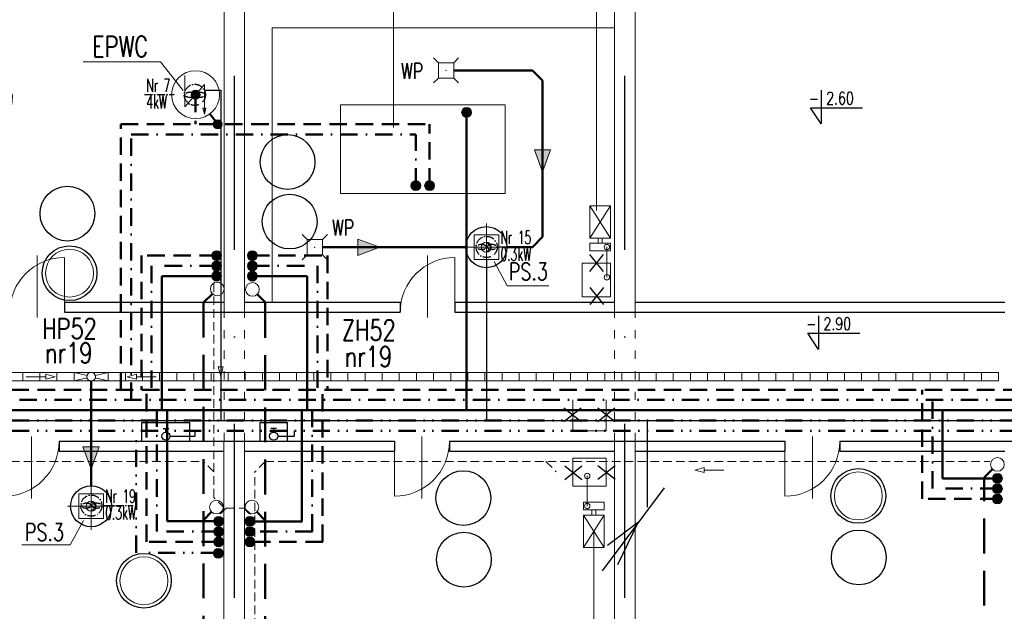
# Model space of a CAD drawing. Header units: millimetres. Extents: x -6513 to 30474, y -6915 to 65597.
# Tile 30 of 256: x 4070 to 5507, y -3337 to -2473. Entities that reach past the tile are written whole.
import ezdxf

# ---------------------------------------------------------------- set-up
doc = ezdxf.new("R2010")
doc.units = ezdxf.units.MM
for name, pattern in [('ACAD_ISO03W100', [30, 12, -18]), ('ACAD_ISO10W100', [18, 12, -3, 0, -3]), ('DASHDOTX2', [50.8, 25.4, -12.7, 0, -12.7]), ('DASHEDX2', [38.1, 25.4, -12.7]), ('DIVIDE2', [0.625, 0.25, -0.125, 0, -0.125, 0, -0.125]), ('HIDDEN', [0.375, 0.25, -0.125])]:
    doc.linetypes.add(name, pattern=pattern)
doc.layers.get('0').update_dxf_attribs({"color": 8})
for name, color, linetype, lineweight in [('A-opis', 8, 'Continuous', 25), ('A_cienka', 8, 'Continuous', 5), ('A_linia przekroj', 8, 'Continuous', 25), ('A_przerywana', 8, 'ACAD_ISO03W100', 5), ('A_widok', 8, 'Continuous', 13), ('CH-KS-WEWN-ISTN-OPIS-ODNOŚNIK', 8, 'Continuous', 13), ('CH-KS-WEWN-ISTN-PION-NR', 8, 'Continuous', 20), ('CH-KS-WEWN-ISTN-PRZEWÓD-EL-POMOCNICZE', 8, 'Continuous', 9), ('CH-KS-WEWN-ISTN-PRZEWÓD-NAD-POSADZKĄ', 8, 'HIDDEN', 13), ('CH-KS-WEWN-ISTN-PRZYBORY-USUŃ-ZNAK', 8, 'Continuous', 25), ('CH-KS-WEWN-ISTN-URZĄDZENIA-ISTNIEJĄCE', 8, 'Continuous', 20), ('CH-KS-WEWN-ISTN-WPUST', 8, 'Continuous', 13), ('CH-KS-WEWN-OPIS-ODNOŚNIK', 8, 'Continuous', 13), ('CH-KS-WEWN-PION', 8, 'Continuous', 20), ('CH-KS-WEWN-PION-NR', 8, 'Continuous', 25), ('CH-KS-WEWN-PRZEWÓD-EL-POMOCNICZE', 8, 'Continuous', 20), ('CH-KS-WEWN-PRZEWÓD-NAD-POSADZKĄ', 8, 'DASHEDX2', 50), ('CH-KS-WEWN-PRZEWÓD-ODWODNIENIE-LINIOWE', 8, 'Continuous', 18), ('CH-KS-WEWN-PRZEWÓD-POD-POSADZKĄ', 8, 'Continuous', 50), ('CH-KS-WEWN-URZĄDZENIA', 8, 'Continuous', 20), ('CH-KS-WEWN-URZĄDZENIA-ISTNIEJĄCE', 8, 'Continuous', 20), ('CH-KS-WEWN-URZĄDZENIA-NR', 8, 'Continuous', 25), ('CH-KS-WEWN-URZĄDZENIA-NR-ODNOSNIK', 8, 'Continuous', 13), ('CH-KS-WEWN-WPUST', 8, 'Continuous', 20), ('CH-KS-WEWN-WPUST-NR', 8, 'Continuous', 20), ('CH-W-WEWN-INOX-OPIS-ODNOŚNIK', 8, 'Continuous', 13), ('CH-W-WEWN-INOX-PION', 8, 'Continuous', 20), ('CH-W-WEWN-INOX-PION-NR', 8, 'Continuous', 25), ('CH-W-WEWN-INOX-PIONIK', 8, 'Continuous', 20), ('CH-W-WEWN-INOX-PRZEWÓD-CIEPŁA', 8, 'DASHEDX2', 50), ('CH-W-WEWN-INOX-PRZEWÓD-CYRKULACJA', 8, 'DASHDOTX2', 50), ('CH-W-WEWN-INOX-PRZEWÓD-ZIMNA', 8, 'Continuous', 50), ('CH-W-WEWN-INOX-URZĄDZENIA', 8, 'Continuous', 20), ('CH-W-WEWN-INOX-URZĄDZENIA-ISTNIEJĄCE', 8, 'Continuous', 20), ('CH-W-WEWN-INOX-URZĄDZENIA-NR', 152, 'Continuous', 25), ('CH-W-WEWN-INOX-URZĄDZENIA-NR-ODNOŚNIK', 8, 'Continuous', 13), ('CH-W-WEWN-ISTN-OPIS-ODNOŚNIK', 8, 'Continuous', 13), ('CH-W-WEWN-PPOŻ-PION', 8, 'Continuous', 20), ('CH-W-WEWN-PPOŻ-PRZEWÓD', 8, 'DIVIDE2', 50), ('CH-W-WEWN-PPOŻ-WEWN-HP-NR', 8, 'Continuous', 25), ('CH-W-WEWN-PPOŻ-WEWN-HP-SZAFKA', 8, 'Continuous', 25), ('E_oświetlenie', 1, 'Continuous', 30), ('E_technologia', 1, 'ACAD_ISO10W100', 30)]:
    doc.layers.add(name, color=color, linetype=linetype, lineweight=lineweight)
doc.layers.add('A-osie', color=8, linetype='DASHDOTX2')
doc.styles.add('ROMA', font='romans.shx', dxfattribs={"width": 0.75})
doc.styles.add('ROMANSS', font='romans.shx', dxfattribs={"width": 0.8, "oblique": 5})
doc.styles.add('SIMPLEX7', font='SIMPLEX.SHX', dxfattribs={"width": 0.75, "oblique": 10})
doc.styles.add('SIMPLEXD', font='SIMPLEX.SHX', dxfattribs={"width": 0.6})

# ---------------------------------------------------------------- blocks, each defined once
blk = doc.blocks.new('drzwi schem')
at = {"color": 252}
blk.add_line((0, 0), (0, 1), dxfattribs=at)
at = {"color": 252, "ltscale": 10}
blk.add_line((0.5, -0.093), (0.5, 1.04), dxfattribs=at)
at = {"color": 252}
blk.add_arc((0, 0), 1, 0, 90, dxfattribs=at)
blk = doc.blocks.new('PS-2')
at = {"layer": 'CH-KS-WEWN-URZĄDZENIA', "color": 8, "lineweight": 5}
for p, q in [((0, -34.4), (0, 34.4)), ((-34.4, 0), (34.4, 0))]:
    blk.add_line(p, q, dxfattribs=at)
at = {"layer": 'CH-KS-WEWN-URZĄDZENIA', "color": 8, "lineweight": 13}
for p, q in [((-18, -18), (-18, 18)), ((-18, 18), (18, 18)), ((18, -18), (18, 18)), ((7.4, 0), (0, 7.4)), ((7.4, 0), (0, -7.4)), ((-18, -18), (18, -18))]:
    blk.add_line(p, q, dxfattribs=at)
at = {"layer": 'CH-KS-WEWN-URZĄDZENIA', "lineweight": 30}
blk.add_circle((0, 0), 30, dxfattribs=at)
at = {"layer": 'CH-KS-WEWN-URZĄDZENIA', "color": 8, "lineweight": 13}
blk.add_circle((0, 0), 7.36, dxfattribs=at)
blk = doc.blocks.new('WP')
at = {"layer": 'CH-KS-WEWN-WPUST'}
for p, q in [((-18.3, 18.3), (-11.2, 11.2)), ((18.3, 18.3), (11.2, 11.2)), ((-11.2, 11.2), (11.2, 11.2)), ((-11.2, 11.2), (-11.2, -11.2)), ((11.2, 11.2), (11.2, -11.2)), ((-11.2, -11.2), (-18.3, -18.3)), ((-11.2, -11.2), (11.2, -11.2)), ((11.2, -11.2), (18.3, -18.3))]:
    blk.add_line(p, q, dxfattribs=at)
blk.add_point((0, 0), dxfattribs=at)

msp = doc.modelspace()

# ---------------------------------------------------------------- hatches: boundary and pattern name
at = {"layer": 'CH-KS-WEWN-PRZEWÓD-EL-POMOCNICZE', "ltscale": 10}
for points in [[(4845.035, -2662.636), (4833.213, -2662.678), (4821.391, -2662.721), (4833.328, -2694.695)], [(4563.514, -2793.249), (4563.556, -2805.071), (4563.599, -2816.893), (4595.573, -2804.956)], [(4185.795, -3096.469), (4173.974, -3096.511), (4162.152, -3096.554), (4174.088, -3128.528)]]:
    msp.add_hatch(color=256, dxfattribs=at).paths.add_polyline_path(points)
at = {"layer": 'CH-W-WEWN-INOX-PION'}
h = msp.add_hatch(color=256, dxfattribs=at)
h.paths.add_polyline_path([(4729.384, -2608.175, 0.41806339), (4722.208, -2600.904, 0.41806339), (4715.032, -2608.175)])
h.paths.add_polyline_path([(4715.032, -2608.175, 0.41037418), (4722.208, -2615.257, 0.41037418), (4729.384, -2608.175)])
h = msp.add_hatch(color=256, dxfattribs=at)
h.paths.add_polyline_path([(4655.384, -2715.175, 0.41806339), (4648.208, -2707.904, 0.41806339), (4641.032, -2715.175)])
h.paths.add_polyline_path([(4641.032, -2715.175, 0.41037418), (4648.208, -2722.257, 0.41037418), (4655.384, -2715.175)])
h = msp.add_hatch(color=256, dxfattribs=at)
h.paths.add_polyline_path([(4675.384, -2715.175, 0.41806339), (4668.208, -2707.904, 0.41806339), (4661.032, -2715.175)])
h.paths.add_polyline_path([(4661.032, -2715.175, 0.41037418), (4668.208, -2722.257, 0.41037418), (4675.384, -2715.175)])
h = msp.add_hatch(color=256, dxfattribs=at)
h.paths.add_polyline_path([(4350.241, -2817.393, -0.41806339), (4357.416, -2810.122, -0.41806339), (4364.592, -2817.393)])
h.paths.add_polyline_path([(4364.592, -2817.393, -0.41037418), (4357.416, -2824.475, -0.41037418), (4350.241, -2817.393)])
h = msp.add_hatch(color=256, dxfattribs=at)
h.paths.add_polyline_path([(4416.557, -2817.393, 0.41806339), (4409.381, -2810.122, 0.41806339), (4402.205, -2817.393)])
h.paths.add_polyline_path([(4402.205, -2817.393, 0.41037418), (4409.381, -2824.475, 0.41037418), (4416.557, -2817.393)])
h = msp.add_hatch(color=256, dxfattribs=at)
h.paths.add_polyline_path([(4350.241, -2832.393, -0.41806339), (4357.416, -2825.122, -0.41806339), (4364.592, -2832.393)])
h.paths.add_polyline_path([(4364.592, -2832.393, -0.41037418), (4357.416, -2839.475, -0.41037418), (4350.241, -2832.393)])
h = msp.add_hatch(color=256, dxfattribs=at)
h.paths.add_polyline_path([(4416.557, -2832.393, 0.41806339), (4409.381, -2825.122, 0.41806339), (4402.205, -2832.393)])
h.paths.add_polyline_path([(4402.205, -2832.393, 0.41037418), (4409.381, -2839.475, 0.41037418), (4416.557, -2832.393)])
h = msp.add_hatch(color=256, dxfattribs=at)
h.paths.add_polyline_path([(4350.241, -2847.393, -0.41806339), (4357.416, -2840.122, -0.41806339), (4364.592, -2847.393)])
h.paths.add_polyline_path([(4364.592, -2847.393, -0.41037418), (4357.416, -2854.475, -0.41037418), (4350.241, -2847.393)])
h = msp.add_hatch(color=256, dxfattribs=at)
h.paths.add_polyline_path([(4416.557, -2847.393, 0.41806339), (4409.381, -2840.122, 0.41806339), (4402.205, -2847.393)])
h.paths.add_polyline_path([(4402.205, -2847.393, 0.41037418), (4409.381, -2854.475, 0.41037418), (4416.557, -2847.393)])
h = msp.add_hatch(color=256, dxfattribs=at)
h.paths.add_polyline_path([(5490.245, -3142.493, 0.41806339), (5497.421, -3149.764, 0.41806339), (5504.597, -3142.493)])
h.paths.add_polyline_path([(5504.597, -3142.493, 0.41037418), (5497.421, -3135.411, 0.41037418), (5490.245, -3142.493)])
h = msp.add_hatch(color=256, dxfattribs=at)
h.paths.add_polyline_path([(5490.245, -3157.493, 0.41806339), (5497.421, -3164.764, 0.41806339), (5504.597, -3157.493)])
h.paths.add_polyline_path([(5504.597, -3157.493, 0.41037418), (5497.421, -3150.411, 0.41037418), (5490.245, -3157.493)])
h = msp.add_hatch(color=256, dxfattribs=at)
h.paths.add_polyline_path([(5490.245, -3172.493, 0.41806339), (5497.421, -3179.764, 0.41806339), (5504.597, -3172.493)])
h.paths.add_polyline_path([(5504.597, -3172.493, 0.41037418), (5497.421, -3165.411, 0.41037418), (5490.245, -3172.493)])
h = msp.add_hatch(color=256, dxfattribs=at)
h.paths.add_polyline_path([(4353.108, -3205.148, 0.41806339), (4360.284, -3212.419, 0.41806339), (4367.46, -3205.148)])
h.paths.add_polyline_path([(4367.46, -3205.148, 0.41037418), (4360.284, -3198.066, 0.41037418), (4353.108, -3205.148)])
h = msp.add_hatch(color=256, dxfattribs=at)
h.paths.add_polyline_path([(4413.064, -3205.283, -0.41806339), (4405.888, -3212.554, -0.41806339), (4398.712, -3205.283)])
h.paths.add_polyline_path([(4398.712, -3205.283, -0.41037418), (4405.888, -3198.201, -0.41037418), (4413.064, -3205.283)])
h = msp.add_hatch(color=256, dxfattribs=at)
h.paths.add_polyline_path([(4353.108, -3220.148, 0.41806339), (4360.284, -3227.419, 0.41806339), (4367.46, -3220.148)])
h.paths.add_polyline_path([(4367.46, -3220.148, 0.41037418), (4360.284, -3213.066, 0.41037418), (4353.108, -3220.148)])
h = msp.add_hatch(color=256, dxfattribs=at)
h.paths.add_polyline_path([(4413.064, -3220.283, -0.41806339), (4405.888, -3227.554, -0.41806339), (4398.712, -3220.283)])
h.paths.add_polyline_path([(4398.712, -3220.283, -0.41037418), (4405.888, -3213.201, -0.41037418), (4413.064, -3220.283)])
h = msp.add_hatch(color=256, dxfattribs=at)
h.paths.add_polyline_path([(4353.108, -3235.148, 0.41806339), (4360.284, -3242.419, 0.41806339), (4367.46, -3235.148)])
h.paths.add_polyline_path([(4367.46, -3235.148, 0.41037418), (4360.284, -3228.066, 0.41037418), (4353.108, -3235.148)])
h = msp.add_hatch(color=256, dxfattribs=at)
h.paths.add_polyline_path([(4413.064, -3235.283, -0.41806339), (4405.888, -3242.554, -0.41806339), (4398.712, -3235.283)])
h.paths.add_polyline_path([(4398.712, -3235.283, -0.41037418), (4405.888, -3228.201, -0.41037418), (4413.064, -3235.283)])
at = {"layer": 'CH-W-WEWN-INOX-PIONIK', "ltscale": 10}
for points in [[(4326.544, -2575.738, -1), (4326.544, -2588.801, -1)], [(4358.955, -2618.961, 1), (4358.955, -2632.024, 1)]]:
    msp.add_hatch(color=256, dxfattribs=at).paths.add_polyline_path(points)
at = {"layer": 'CH-W-WEWN-PPOŻ-PION'}
h = msp.add_hatch(color=256, dxfattribs=at)
h.paths.add_polyline_path([(4352.568, -3252.256, -0.41806339), (4359.744, -3244.985, -0.41806339), (4366.92, -3252.256)])
h.paths.add_polyline_path([(4366.92, -3252.256, -0.41037418), (4359.744, -3259.338, -0.41037418), (4352.568, -3252.256)])

# ---------------------------------------------------------------- linework, layer by layer
at = {"layer": 'A-opis', "color": 9, "ltscale": 0.1}
for p, q in [((5240.216, -2575.69), (5240.216, -2624.919)), ((5240.216, -2624.919), (5224.384, -2601.339)), ((5224.384, -2601.339), (5300.283, -2601.339)), ((5236.292, -2905.086), (5236.292, -2954.315)), ((5236.292, -2954.315), (5220.46, -2930.734)), ((5220.46, -2930.734), (5296.359, -2930.734))]:
    msp.add_line(p, q, dxfattribs=at)
at = {"layer": 'A-osie', "ltscale": 10}
for p, q in [((4383.399, -3825.041), (4383.399, -2208.608)), ((4953.399, -3825.041), (4953.399, -2208.608))]:
    msp.add_line(p, q, dxfattribs=at)
at = {"layer": 'A_linia przekroj', "color": 113, "lineweight": 13}
for p, q in [((4438.208, -2885.081), (4438.208, -2484.699)), ((4438.208, -2484.699), (4938.208, -2484.699))]:
    msp.add_line(p, q, dxfattribs=at)
at = {"layer": 'A_linia przekroj'}
for p, q in [((4135.172, -2885.081), (4368.208, -2885.081)), ((4135.172, -2885.081), (4135.172, -2900.081)), ((4398.208, -2885.081), (4625.172, -2885.081)), ((4625.172, -2885.081), (4625.172, -2900.081)), ((4705.172, -2885.081), (4938.208, -2885.081)), ((4705.172, -2885.081), (4705.172, -2900.081)), ((4968.208, -2885.081), (5508.208, -2885.081)), ((4135.172, -2900.081), (4625.172, -2900.081)), ((4705.172, -2900.081), (5508.208, -2900.081)), ((4127.177, -3088.081), (4127.177, -3103.081)), ((4617.179, -3088.081), (4617.179, -3103.081)), ((4697.177, -3088.081), (4697.177, -3103.081)), ((5187.179, -3088.081), (5187.179, -3103.081)), ((5267.177, -3088.081), (5267.177, -3103.081))]:
    msp.add_line(p, q, dxfattribs=at)
at = {"layer": 'A_linia przekroj', "ltscale": 10}
for p, q in [((4127.177, -3088.081), (4617.179, -3088.081)), ((4697.177, -3088.081), (5187.179, -3088.081)), ((5267.177, -3088.081), (5957.8, -3088.081)), ((4127.177, -3103.081), (4368.053, -3103.081)), ((4398.208, -3103.081), (4617.179, -3103.081)), ((4697.177, -3103.081), (4938.208, -3103.081)), ((4968.208, -3103.081), (5187.179, -3103.081)), ((5267.177, -3103.081), (5508.208, -3103.081))]:
    msp.add_line(p, q, dxfattribs=at)
at = {"layer": 'A_przerywana'}
for p, q in [((4368.208, -3088.081), (4368.208, -2900.081)), ((4398.208, -3088.081), (4398.208, -2900.081)), ((4938.208, -3088.081), (4938.208, -2900.081)), ((4968.208, -3088.081), (4968.208, -2900.081))]:
    msp.add_line(p, q, dxfattribs=at)
at = {"layer": 'A_widok', "ltscale": 5}
for p, q in [((4368.208, -2900.081), (4368.208, -2338.081)), ((4398.208, -2900.081), (4398.208, -2338.081)), ((4938.208, -2900.081), (4938.208, -2418.081)), ((4968.208, -2900.081), (4968.208, -2418.081)), ((4368.053, -3088.081), (4368.053, -3576.923)), ((4398.208, -3576.923), (4398.208, -3088.081)), ((4938.208, -3576.923), (4938.208, -3088.081)), ((4968.208, -3576.923), (4968.208, -3088.081))]:
    msp.add_line(p, q, dxfattribs=at)
at = {"layer": 'CH-KS-WEWN-ISTN-OPIS-ODNOŚNIK', "ltscale": 10}
for p, q in [((4912.093, -2751.35), (4912.093, -2063.227)), ((4908.175, -3220.896), (4908.175, -3850.048))]:
    msp.add_line(p, q, dxfattribs=at)
at = {"layer": 'CH-KS-WEWN-ISTN-PION-NR', "extrusion": (-1.29885e-05, -7.54363e-06, 1)}
for centre in [(4142.528, -2842.917, -0.032), (5294.301, -3168.213, -0.045), (4251.144, -3292.095, -0.03)]:
    msp.add_circle(centre, 35, dxfattribs=at)
at = {"layer": 'CH-KS-WEWN-ISTN-PRZEWÓD-EL-POMOCNICZE', "ltscale": 10}
for p, q in [((4363.219, -2979.869), (4363.219, -2951.115)), ((4366.819, -2979.869), (4359.619, -2979.869)), ((4363.219, -2993.305), (4359.619, -2979.869)), ((4363.219, -2993.305), (4366.819, -2979.869)), ((5055.812, -3130.356), (5069.247, -3126.756)), ((5055.812, -3130.356), (5069.247, -3133.956)), ((5069.247, -3133.956), (5069.247, -3126.756)), ((5069.247, -3130.356), (5098.001, -3130.357))]:
    msp.add_line(p, q, dxfattribs=at)
at = {"layer": 'CH-KS-WEWN-ISTN-PRZEWÓD-NAD-POSADZKĄ', "ltscale": 50}
for p, q in [((4353.208, -3170.591), (4353.208, -2832.841)), ((3288.208, -3118.081), (4338.208, -3118.081)), ((4353.208, -3133.081), (4338.208, -3118.081)), ((4428.208, -3118.081), (4413.208, -3133.081)), ((4428.208, -3118.081), (5486.487, -3118.081)), ((4838.208, -3118.081), (4853.208, -3133.081)), ((4413.208, -3546.923), (4413.208, -3133.081)), ((4368.208, -3185.591), (4353.208, -3170.591)), ((4371.613, -3185.591), (4356.613, -3200.591)), ((4371.613, -3185.873), (4398.208, -3185.873)), ((4398.208, -3185.873), (4413.208, -3200.873)), ((4356.613, -3206.285), (4356.613, -3200.591))]:
    msp.add_line(p, q, dxfattribs=at)
at = {"layer": 'CH-KS-WEWN-ISTN-PRZYBORY-USUŃ-ZNAK'}
for p, q in [((4902.093, -2840.554), (4922.093, -2815.554)), ((4922.093, -2840.554), (4902.093, -2815.554)), ((4902.641, -2888.902), (4922.641, -2863.902)), ((4922.641, -2888.902), (4902.641, -2863.902)), ((4864.459, -3039.486), (4889.459, -3059.486)), ((4864.459, -3059.486), (4889.459, -3039.486)), ((4913.752, -3039.486), (4938.752, -3059.486)), ((4913.752, -3059.486), (4938.752, -3039.486)), ((4865.707, -3124.44), (4890.707, -3144.44)), ((4865.707, -3144.44), (4890.707, -3124.44)), ((4914.055, -3123.892), (4939.055, -3143.892)), ((4914.055, -3143.892), (4939.055, -3123.892))]:
    msp.add_line(p, q, dxfattribs=at)
at = {"layer": 'CH-KS-WEWN-ISTN-URZĄDZENIA-ISTNIEJĄCE'}
for p, q in [((4902.421, -2791.691), (4902.421, -2744.457)), ((4902.421, -2744.457), (4932.421, -2744.457)), ((4902.421, -2744.457), (4932.421, -2791.691)), ((4902.421, -2791.691), (4932.421, -2744.457)), ((4902.421, -2791.691), (4902.421, -2744.457)), ((4902.421, -2744.457), (4932.421, -2744.457)), ((4902.421, -2744.457), (4932.421, -2791.691)), ((4902.421, -2791.691), (4932.421, -2744.457)), ((4932.421, -2791.691), (4932.421, -2744.457)), ((4932.421, -2791.691), (4932.421, -2744.457)), ((4902.421, -2791.691), (4932.421, -2791.691)), ((4902.421, -2791.691), (4932.421, -2791.691)), ((4902.421, -2810.441), (4902.421, -2799.191)), ((4902.421, -2799.191), (4932.421, -2799.191)), ((4902.421, -2810.441), (4902.421, -2799.191)), ((4902.421, -2799.191), (4932.421, -2799.191)), ((4914.421, -2799.191), (4914.421, -2791.691)), ((4914.421, -2799.191), (4914.421, -2791.691)), ((4920.421, -2799.191), (4920.421, -2791.691)), ((4920.421, -2799.191), (4920.421, -2791.691)), ((4932.421, -2810.441), (4932.421, -2799.191)), ((4932.421, -2810.441), (4932.421, -2799.191)), ((4902.421, -2810.441), (4932.421, -2810.441)), ((4902.421, -2810.441), (4932.421, -2810.441)), ((4927.14, -2848.797), (4927.14, -2804.49)), ((4927.14, -2848.797), (4927.14, -2804.49)), ((4898.455, -3139.008), (4898.455, -3183.315)), ((4898.455, -3139.008), (4898.455, -3183.315)), ((4893.175, -3177.364), (4893.175, -3188.614)), ((4923.175, -3177.364), (4893.175, -3177.364)), ((4893.175, -3177.364), (4893.175, -3188.614)), ((4923.175, -3177.364), (4893.175, -3177.364)), ((4923.175, -3177.364), (4923.175, -3188.614)), ((4923.175, -3177.364), (4923.175, -3188.614)), ((4923.175, -3188.614), (4893.175, -3188.614)), ((4923.175, -3188.614), (4893.175, -3188.614)), ((4905.175, -3188.614), (4905.175, -3196.114)), ((4905.175, -3188.614), (4905.175, -3196.114)), ((4911.175, -3188.614), (4911.175, -3196.114)), ((4911.175, -3188.614), (4911.175, -3196.114)), ((4923.175, -3196.114), (4893.175, -3196.114)), ((4893.175, -3196.114), (4893.175, -3243.348)), ((4923.175, -3243.348), (4893.175, -3196.114)), ((4923.175, -3196.114), (4893.175, -3243.348)), ((4923.175, -3196.114), (4893.175, -3196.114)), ((4893.175, -3196.114), (4893.175, -3243.348)), ((4923.175, -3243.348), (4893.175, -3196.114)), ((4923.175, -3196.114), (4893.175, -3243.348)), ((4923.175, -3196.114), (4923.175, -3243.348)), ((4923.175, -3196.114), (4923.175, -3243.348)), ((4923.175, -3243.348), (4893.175, -3243.348)), ((4923.175, -3243.348), (4893.175, -3243.348))]:
    msp.add_line(p, q, dxfattribs=at)
for centre in [(4927.14, -2804.816), (4927.14, -2804.816), (4927.14, -2848.797), (4927.14, -2848.797), (4898.455, -3139.008), (4898.455, -3139.008), (4898.455, -3182.989), (4898.455, -3182.989)]:
    msp.add_circle(centre, 3.919, dxfattribs=at)
at = {"layer": 'CH-KS-WEWN-ISTN-WPUST'}
for p, q in [((4932.282, -2828.401), (4891.282, -2828.401)), ((4891.282, -2877.401), (4891.282, -2828.401)), ((4932.282, -2877.401), (4932.282, -2828.401)), ((4932.282, -2877.401), (4891.282, -2877.401)), ((4877.208, -3073.081), (4877.208, -3028.081)), ((4926.208, -3073.081), (4926.208, -3028.081)), ((4877.208, -3073.081), (4926.208, -3073.081)), ((4877.208, -3154.081), (4877.208, -3113.081)), ((4877.208, -3113.081), (4926.208, -3113.081)), ((4926.208, -3154.081), (4926.208, -3113.081)), ((4877.208, -3154.081), (4926.208, -3154.081))]:
    msp.add_line(p, q, dxfattribs=at)
at = {"layer": 'CH-KS-WEWN-OPIS-ODNOŚNIK', "ltscale": 10}
for p, q in [((4912.093, -2751.35), (4912.093, -2063.227)), ((4908.175, -3219.731), (4908.175, -3848.882))]:
    msp.add_line(p, q, dxfattribs=at)
at = {"layer": 'CH-KS-WEWN-PION', "extrusion": (-1.29885e-05, 7.54363e-06, 1)}
for centre in [(4358.138, -2865.825, -0.078), (4409.593, -2866.616, -0.079)]:
    msp.add_circle(centre, 9.967, dxfattribs=at)
at = {"layer": 'CH-KS-WEWN-PION', "extrusion": (-1.29885e-05, -7.54363e-06, 1)}
for centre in [(5497.381, -3122.273, -0.048), (4408.732, -3184.48, -0.033)]:
    msp.add_circle(centre, 9.967, dxfattribs=at)
at = {"layer": 'CH-KS-WEWN-PION', "extrusion": (1.29885e-05, -7.54363e-06, 1)}
msp.add_circle((4357.031, -3184.48, 0.081), 9.967, dxfattribs=at)
at = {"layer": 'CH-KS-WEWN-PION-NR', "extrusion": (-1.29885e-05, -7.54363e-06, 1)}
for centre in [(4463.999, -2767.587, -0.037), (4142.528, -2842.917, -0.032), (4717.576, -3171.346, -0.037), (5294.301, -3168.213, -0.045), (4251.144, -3292.095, -0.03)]:
    msp.add_circle(centre, 40, dxfattribs=at)
at = {"layer": 'CH-KS-WEWN-PRZEWÓD-EL-POMOCNICZE', "ltscale": 10}
for p, q in [((4107.918, -2994.08), (4079.164, -2994.08)), ((4107.918, -2990.48), (4107.918, -2997.68)), ((4121.354, -2994.081), (4107.918, -2990.48)), ((4121.354, -2994.081), (4107.918, -2997.68)), ((4226.823, -2994.081), (4240.258, -2990.48)), ((4226.823, -2994.081), (4240.258, -2997.68)), ((4240.258, -2990.48), (4240.258, -2997.68)), ((4240.258, -2994.08), (4269.012, -2994.08))]:
    msp.add_line(p, q, dxfattribs=at)
for points in [[(4833.213, -2662.678), (4821.391, -2662.721), (4833.328, -2694.695)], [(4833.213, -2662.678), (4845.035, -2662.636), (4833.328, -2694.695)], [(4563.556, -2805.071), (4563.514, -2793.249), (4595.573, -2804.956)], [(4563.556, -2805.071), (4563.599, -2816.893), (4595.573, -2804.956)], [(4173.974, -3096.511), (4162.152, -3096.554), (4174.088, -3128.528)], [(4173.974, -3096.511), (4185.795, -3096.469), (4174.088, -3128.528)]]:
    msp.add_lwpolyline(points, dxfattribs=at)
at = {"layer": 'CH-KS-WEWN-PRZEWÓD-NAD-POSADZKĄ', "ltscale": 2}
for p, q in [((4351.09, -2872.873), (4338.053, -2885.91)), ((4416.641, -2873.664), (4428.208, -2885.232)), ((4338.053, -2885.91), (4338.053, -3556.923)), ((4428.208, -3546.956), (4428.208, -2885.232)), ((5478.208, -3141.446), (5490.333, -3129.321)), ((5478.208, -3556.923), (5478.208, -3141.446)), ((4349.983, -3191.528), (4338.11, -3203.402)), ((4415.78, -3191.528), (4428.208, -3203.957))]:
    msp.add_line(p, q, dxfattribs=at)
at = {"layer": 'CH-KS-WEWN-PRZEWÓD-ODWODNIENIE-LINIOWE'}
for p, q in [((3299.088, -2987.831), (5499.088, -2987.831)), ((4074.088, -2987.831), (4074.088, -3000.331)), ((4099.088, -2987.831), (4099.088, -3000.331)), ((4124.088, -2987.831), (4124.088, -3000.331)), ((4149.088, -2987.831), (4149.088, -3000.331)), ((4149.088, -2987.831), (4168.025, -2992.565)), ((4199.088, -2987.831), (4180.152, -2992.565)), ((4199.088, -2987.831), (4199.088, -3000.331)), ((4224.088, -2987.831), (4224.088, -3000.331)), ((4249.088, -2987.831), (4249.088, -3000.331)), ((4274.088, -2987.831), (4274.088, -3000.331)), ((4299.088, -2987.831), (4299.088, -3000.331)), ((4324.088, -2987.831), (4324.088, -3000.331)), ((4349.088, -2987.831), (4349.088, -3000.331)), ((4374.088, -2987.831), (4374.088, -3000.331)), ((4399.088, -2987.831), (4399.088, -3000.331)), ((4424.088, -2987.831), (4424.088, -3000.331)), ((4449.088, -2987.831), (4449.088, -3000.331)), ((4474.088, -2987.831), (4474.088, -3000.331)), ((4499.088, -2987.831), (4499.088, -3000.331)), ((4524.088, -2987.831), (4524.088, -3000.331)), ((4549.088, -2987.831), (4549.088, -3000.331)), ((4574.088, -2987.831), (4574.088, -3000.331)), ((4599.088, -2987.831), (4599.088, -3000.331)), ((4624.088, -2987.831), (4624.088, -3000.331)), ((4649.088, -2987.831), (4649.088, -3000.331)), ((4674.088, -2987.831), (4674.088, -3000.331)), ((4699.088, -2987.831), (4699.088, -3000.331)), ((4724.088, -2987.831), (4724.088, -3000.331)), ((4749.088, -2987.831), (4749.088, -3000.331)), ((4774.088, -2987.831), (4774.088, -3000.331)), ((4799.088, -2987.831), (4799.088, -3000.331)), ((4824.088, -2987.831), (4824.088, -3000.331)), ((4849.088, -2987.831), (4849.088, -3000.331)), ((4874.088, -2987.831), (4874.088, -3000.331)), ((4899.088, -2987.831), (4899.088, -3000.331)), ((4924.088, -2987.831), (4924.088, -3000.331)), ((4949.088, -2987.831), (4949.088, -3000.331)), ((4974.088, -2987.831), (4974.088, -3000.331)), ((4999.088, -2987.831), (4999.088, -3000.331)), ((5024.088, -2987.831), (5024.088, -3000.331)), ((5049.088, -2987.831), (5049.088, -3000.331)), ((5074.088, -2987.831), (5074.088, -3000.331)), ((5099.088, -2987.831), (5099.088, -3000.331)), ((5124.088, -2987.831), (5124.088, -3000.331)), ((5149.088, -2987.831), (5149.088, -3000.331)), ((5174.088, -2987.831), (5174.088, -3000.331)), ((5199.088, -2987.831), (5199.088, -3000.331)), ((5224.088, -2987.831), (5224.088, -3000.331)), ((5249.088, -2987.831), (5249.088, -3000.331)), ((5274.088, -2987.831), (5274.088, -3000.331)), ((5299.088, -2987.831), (5299.088, -3000.331)), ((5324.088, -2987.831), (5324.088, -3000.331)), ((5349.088, -2987.831), (5349.088, -3000.331)), ((5374.088, -2987.831), (5374.088, -3000.331)), ((5399.088, -2987.831), (5399.088, -3000.331)), ((5424.088, -2987.831), (5424.088, -3000.331)), ((5449.088, -2987.831), (5449.088, -3000.331)), ((5474.088, -2987.831), (5474.088, -3000.331)), ((5499.088, -2987.831), (5499.088, -3000.331)), ((3299.088, -3000.331), (5499.088, -3000.331)), ((4168.025, -2995.596), (4149.088, -3000.331)), ((4180.152, -2995.596), (4199.088, -3000.331))]:
    msp.add_line(p, q, dxfattribs=at)
msp.add_circle((4174.088, -2994.081), 6.25, dxfattribs=at)
at = {"layer": 'CH-KS-WEWN-PRZEWÓD-POD-POSADZKĄ'}
for p, q in [((4818.328, -2546.706), (4703.539, -2546.706)), ((4818.328, -2546.706), (4833.328, -2561.706)), ((4833.328, -2561.706), (4833.328, -2789.956)), ((4833.328, -2789.956), (4818.328, -2804.956)), ((4721.135, -2804.956), (4511.921, -2804.956)), ((4781.135, -2804.956), (4818.328, -2804.956)), ((4174.088, -3000.331), (4174.088, -3153.352))]:
    msp.add_line(p, q, dxfattribs=at)
at = {"layer": 'CH-KS-WEWN-URZĄDZENIA-ISTNIEJĄCE'}
for p, q in [((4902.421, -2791.691), (4902.421, -2744.457)), ((4902.421, -2744.457), (4932.421, -2744.457)), ((4902.421, -2744.457), (4932.421, -2791.691)), ((4902.421, -2791.691), (4932.421, -2744.457)), ((4902.421, -2791.691), (4902.421, -2744.457)), ((4902.421, -2744.457), (4932.421, -2744.457)), ((4902.421, -2744.457), (4932.421, -2791.691)), ((4902.421, -2791.691), (4932.421, -2744.457)), ((4932.421, -2791.691), (4932.421, -2744.457)), ((4932.421, -2791.691), (4932.421, -2744.457)), ((4902.421, -2791.691), (4932.421, -2791.691)), ((4902.421, -2791.691), (4932.421, -2791.691)), ((4902.421, -2810.441), (4902.421, -2799.191)), ((4902.421, -2799.191), (4932.421, -2799.191)), ((4902.421, -2810.441), (4902.421, -2799.191)), ((4902.421, -2799.191), (4932.421, -2799.191)), ((4914.421, -2799.191), (4914.421, -2791.691)), ((4914.421, -2799.191), (4914.421, -2791.691)), ((4920.421, -2799.191), (4920.421, -2791.691)), ((4920.421, -2799.191), (4920.421, -2791.691)), ((4932.421, -2810.441), (4932.421, -2799.191)), ((4932.421, -2810.441), (4932.421, -2799.191)), ((4902.421, -2810.441), (4932.421, -2810.441)), ((4902.421, -2810.441), (4932.421, -2810.441)), ((4927.14, -2848.797), (4927.14, -2804.49)), ((4927.14, -2848.797), (4927.14, -2804.49)), ((4898.455, -3139.008), (4898.455, -3183.315)), ((4898.455, -3139.008), (4898.455, -3183.315)), ((4893.175, -3177.364), (4893.175, -3188.614)), ((4923.175, -3177.364), (4893.175, -3177.364)), ((4893.175, -3177.364), (4893.175, -3188.614)), ((4923.175, -3177.364), (4893.175, -3177.364)), ((4923.175, -3177.364), (4923.175, -3188.614)), ((4923.175, -3177.364), (4923.175, -3188.614)), ((4923.175, -3188.614), (4893.175, -3188.614)), ((4923.175, -3188.614), (4893.175, -3188.614)), ((4905.175, -3188.614), (4905.175, -3196.114)), ((4905.175, -3188.614), (4905.175, -3196.114)), ((4911.175, -3188.614), (4911.175, -3196.114)), ((4911.175, -3188.614), (4911.175, -3196.114)), ((4923.175, -3196.114), (4893.175, -3196.114)), ((4893.175, -3196.114), (4893.175, -3243.348)), ((4923.175, -3243.348), (4893.175, -3196.114)), ((4923.175, -3196.114), (4893.175, -3243.348)), ((4923.175, -3196.114), (4893.175, -3196.114)), ((4893.175, -3196.114), (4893.175, -3243.348)), ((4923.175, -3243.348), (4893.175, -3196.114)), ((4923.175, -3196.114), (4893.175, -3243.348)), ((4923.175, -3196.114), (4923.175, -3243.348)), ((4923.175, -3196.114), (4923.175, -3243.348)), ((4923.175, -3243.348), (4893.175, -3243.348)), ((4923.175, -3243.348), (4893.175, -3243.348))]:
    msp.add_line(p, q, dxfattribs=at)
for centre in [(4927.14, -2804.816), (4927.14, -2804.816), (4927.14, -2848.797), (4927.14, -2848.797), (4898.455, -3139.008), (4898.455, -3139.008), (4898.455, -3182.989), (4898.455, -3182.989)]:
    msp.add_circle(centre, 3.919, dxfattribs=at)
at = {"layer": 'CH-KS-WEWN-URZĄDZENIA-NR-ODNOSNIK'}
for p, q in [((4781.727, -2861.249), (4762.523, -2825.824)), ((4781.727, -2861.249), (4842.324, -2861.249)), ((4143.496, -3239.644), (4162.701, -3204.22)), ((4143.496, -3239.644), (4072.68, -3239.644))]:
    msp.add_line(p, q, dxfattribs=at)
at = {"layer": 'CH-W-WEWN-INOX-OPIS-ODNOŚNIK', "ltscale": 10}
msp.add_line((4615.35, -2629.979), (4615.35, -1848.263), dxfattribs=at)
at = {"layer": 'CH-W-WEWN-INOX-PION'}
for centre in [(4722.208, -2608.081), (4648.208, -2715.081), (4668.208, -2715.081), (4357.416, -2817.299), (4409.381, -2817.299), (4357.416, -2832.299), (4409.381, -2832.299), (4357.416, -2847.299), (4409.381, -2847.299), (5497.421, -3142.587), (5497.421, -3157.587), (5497.421, -3172.587), (4360.284, -3205.242), (4405.888, -3205.377), (4360.284, -3220.242), (4405.888, -3220.377), (4360.284, -3235.242), (4405.888, -3235.377)]:
    msp.add_circle(centre, 7.176, dxfattribs=at)
at = {"layer": 'CH-W-WEWN-INOX-PION-NR', "ltscale": 10, "extrusion": (-1.29885e-05, -7.54363e-06, 1)}
for centre in [(4460.944, -2680.619, -0.038), (4139.473, -2755.949, -0.033), (5295.039, -3258.126, -0.044), (4718.313, -3261.258, -0.037)]:
    msp.add_circle(centre, 40, dxfattribs=at)
at = {"layer": 'CH-W-WEWN-INOX-PIONIK', "ltscale": 10}
for centre in [(4326.544, -2582.27), (4358.955, -2625.493)]:
    msp.add_circle(centre, 6.531, dxfattribs=at)
at = {"layer": 'CH-W-WEWN-INOX-PRZEWÓD-CIEPŁA'}
for p, q in [((4326.544, -2582.27), (4326.544, -2625.493)), ((4347.542, -2610.272), (4358.955, -2625.493)), ((4217.416, -2625.493), (4668.208, -2625.493)), ((4217.416, -3013.081), (4217.416, -2625.493)), ((4668.208, -2715.081), (4668.208, -2625.493)), ((4357.669, -2817.299), (4247.416, -2817.299)), ((4247.416, -2817.299), (4247.416, -3013.081)), ((4409.128, -2817.299), (4519.381, -2817.299)), ((4519.381, -2817.299), (4519.381, -3013.081)), ((3372.004, -3013.081), (5722.143, -3013.081)), ((4254.916, -3235.242), (4254.916, -3013.081)), ((4511.881, -3235.377), (4511.881, -3013.081)), ((5387.421, -3172.587), (5387.421, -3013.081)), ((5497.674, -3172.587), (5387.421, -3172.587)), ((4360.537, -3235.242), (4254.916, -3235.242)), ((4512.256, -3235.377), (4405.888, -3235.377))]:
    msp.add_line(p, q, dxfattribs=at)
at = {"layer": 'CH-W-WEWN-INOX-PRZEWÓD-CYRKULACJA'}
for p, q in [((4232.416, -2640.493), (4648.208, -2640.493)), ((4232.416, -3028.081), (4232.416, -2640.493)), ((4648.208, -2715.081), (4648.208, -2640.493)), ((4357.669, -2832.299), (4262.416, -2832.299)), ((4262.416, -2832.299), (4262.416, -3028.081)), ((4409.128, -2832.299), (4504.381, -2832.299)), ((4504.381, -2832.299), (4504.381, -3028.081)), ((3357.004, -3028.081), (5722.143, -3028.081)), ((4269.916, -3220.242), (4269.916, -3028.081)), ((4496.881, -3220.377), (4496.881, -3028.081)), ((5402.421, -3157.587), (5402.421, -3028.081)), ((5497.674, -3157.587), (5402.421, -3157.587)), ((4360.537, -3220.242), (4269.916, -3220.242)), ((4497.256, -3220.377), (4405.888, -3220.377))]:
    msp.add_line(p, q, dxfattribs=at)
at = {"layer": 'CH-W-WEWN-INOX-PRZEWÓD-ZIMNA'}
for p, q in [((4722.208, -2608.081), (4722.208, -3043.081)), ((4357.669, -2847.299), (4277.416, -2847.299)), ((4277.416, -2847.299), (4277.416, -3043.081)), ((4489.381, -2847.299), (4489.381, -3043.081)), ((3055.529, -3043.081), (5722.143, -3043.081)), ((4284.916, -3205.242), (4284.916, -3043.081)), ((4481.881, -3205.377), (4481.881, -3043.081)), ((4360.537, -3205.242), (4284.916, -3205.242)), ((4482.256, -3205.377), (4405.888, -3205.377))]:
    msp.add_line(p, q, dxfattribs=at)
at = {"layer": 'CH-W-WEWN-INOX-PRZEWÓD-ZIMNA', "ltscale": 2}
for p, q in [((4409.128, -2847.299), (4489.381, -2847.299)), ((5417.421, -3142.587), (5417.421, -3043.081)), ((5497.674, -3142.587), (5417.421, -3142.587))]:
    msp.add_line(p, q, dxfattribs=at)
at = {"layer": 'CH-W-WEWN-INOX-URZĄDZENIA'}
for p, q in [((4310.937, -2554.011), (4310.993, -2600.206)), ((4339.387, -2567.457), (4310.993, -2600.206)), ((4339.387, -2567.457), (4339.439, -2610.528)), ((4339.439, -2610.528), (4337.189, -2602.131)), ((4341.689, -2602.131), (4337.189, -2602.131)), ((4339.439, -2610.528), (4341.689, -2602.131))]:
    msp.add_line(p, q, dxfattribs=at)
msp.add_circle((4326.544, -2582.27), 35, dxfattribs=at)
at = {"layer": 'CH-W-WEWN-INOX-URZĄDZENIA-ISTNIEJĄCE'}
for p, q in [((4538.253, -2597.221), (4778.618, -2597.221)), ((4538.253, -2597.221), (4538.253, -2726.516)), ((4778.618, -2597.221), (4778.618, -2726.516)), ((4538.253, -2726.516), (4778.618, -2726.516))]:
    msp.add_line(p, q, dxfattribs=at)
at = {"layer": 'CH-W-WEWN-INOX-URZĄDZENIA-NR-ODNOŚNIK', "ltscale": 10}
for p, q in [((4275.248, -2534.281), (4162.202, -2534.281)), ((4308.347, -2576.31), (4275.248, -2534.281))]:
    msp.add_line(p, q, dxfattribs=at)
at = {"layer": 'CH-W-WEWN-ISTN-OPIS-ODNOŚNIK', "ltscale": 10}
msp.add_line((4615.35, -2629.979), (4615.35, -1848.263), dxfattribs=at)
at = {"layer": 'CH-W-WEWN-PPOŻ-PION'}
msp.add_circle((4359.744, -3252.162), 7.176, dxfattribs=at)
at = {"layer": 'CH-W-WEWN-PPOŻ-PRZEWÓD', "ltscale": 100}
for p, q in [((3055.529, -3058.081), (5722.143, -3058.081)), ((3055.529, -3073.081), (5722.143, -3073.081)), ((4239.916, -3251.124), (4239.916, -3073.081)), ((4359.425, -3251.124), (4239.916, -3251.124))]:
    msp.add_line(p, q, dxfattribs=at)
at = {"layer": 'CH-W-WEWN-PPOŻ-WEWN-HP-SZAFKA', "ltscale": 10}
for p, q in [((4248.208, -3088.081), (4248.208, -3061.081)), ((4248.208, -3061.081), (4318.208, -3061.081)), ((4318.208, -3088.081), (4318.208, -3061.081)), ((4420.655, -3088.081), (4420.655, -3061.081)), ((4420.655, -3061.081), (4460.655, -3061.081)), ((4460.655, -3088.081), (4460.655, -3061.081)), ((4279.268, -3069.729), (4287.506, -3069.729)), ((4283.208, -3075.094), (4283.208, -3069.729)), ((4326.002, -3081.017, 0), (4326.002, -3073.081, 0)), ((4444.595, -3069.661), (4436.357, -3069.661)), ((4440.655, -3075.026), (4440.655, -3069.661)), ((4470.885, -3080.948), (4470.885, -3073.081)), ((4248.208, -3088.081), (4318.208, -3088.081)), ((4289.131, -3081.017, 0), (4326.002, -3081.017, 0)), ((4420.655, -3088.081), (4460.655, -3088.081)), ((4446.577, -3080.948), (4470.885, -3080.948))]:
    msp.add_line(p, q, dxfattribs=at)
for centre in [(4283.208, -3081.017), (4440.655, -3080.948)]:
    msp.add_circle(centre, 5.923, dxfattribs=at)
at = {"layer": 'E_oświetlenie'}
for p, q in [((4339.397, -2575.857), (4363.537, -2575.857)), ((4363.537, -2575.857), (4363.537, -3058.081)), ((4751.135, -2822.956), (4751.135, -3058.081)), ((-504.888, -3058.081), (7561.498, -3058.081)), ((4174.088, -3148.947), (4174.088, -3058.081)), ((4985.852, -3059.117), (4985.852, -3184.848)), ((5010.971, -3156.286), (4920.377, -3277.654)), ((4973.263, -3206.751), (4927.933, -3240.635)), ((4972.08, -3208.637), (4942.89, -3269.018))]:
    msp.add_line(p, q, dxfattribs=at)
at = {"layer": 'E_technologia'}
for p, q in [((4251.771, -2582.197), (4295.545, -2582.197)), ((4324.262, -2581.092), (4326.666, -2583.871)), ((4326.666, -2581.092), (4324.262, -2583.871)), ((4750.466, -2803.231), (4752.871, -2806.01)), ((4752.871, -2803.231), (4750.466, -2806.01)), ((4768.867, -2804.226), (4812.641, -2804.226)), ((4173.256, -3180.996), (4175.66, -3183.775)), ((4175.66, -3180.996), (4173.256, -3183.775)), ((4191.657, -3181.991), (4235.431, -3181.991))]:
    msp.add_line(p, q, dxfattribs=at)
for centre in [(4325.464, -2582.481), (4751.668, -2804.621), (4174.458, -3182.385)]:
    msp.add_circle(centre, 15.427, dxfattribs=at)
for centre, start_param, end_param in [((4317.837, -2582.481), 3.54986568, 9.01650493), ((4333.091, -2582.481), 0.40827303, 5.87491228), ((4744.042, -2804.621), 3.54986568, 9.01650493), ((4759.295, -2804.621), 0.40827303, 5.87491228), ((4166.831, -3182.385), 3.54986568, 9.01650493), ((4182.085, -3182.385), 0.40827303, 5.87491228)]:
    msp.add_ellipse(centre, major_axis=(-7, 0), ratio=0.5, start_param=start_param, end_param=end_param, dxfattribs=at)

# ---------------------------------------------------------------- block references
at = {"layer": 'A_cienka', "xscale": -80, "yscale": 80, "zscale": 80}
for p in [(4135.172, -2900.081), (4705.172, -2900.081)]:
    msp.add_blockref('drzwi schem', p, dxfattribs=at)
at = {"layer": 'A_cienka', "xscale": -80, "yscale": 80, "zscale": 80, "rotation": 180}
for p in [(4047.179, -3088.692), (4617.179, -3088.692), (5187.179, -3088.692)]:
    msp.add_blockref('drzwi schem', p, dxfattribs=at)
at = {"layer": 'CH-KS-WEWN-URZĄDZENIA'}
for p in [(4751.135, -2804.956), (4174.088, -3183.352)]:
    msp.add_blockref('PS-2', p, dxfattribs=at)
at = {"layer": 'CH-KS-WEWN-WPUST', "ltscale": 10}
for p in [(4692.289, -2546.706), (4500.671, -2804.956)]:
    msp.add_blockref('WP', p, dxfattribs=at)

# ---------------------------------------------------------------- texts
at = {"layer": 'A-opis', "ltscale": 0.1, "char_height": 18, "width": 174.55464, "attachment_point": 1, "style": 'ROMA'}
for s, insert in [('2.60', (5247.291, -2578.407)), ('-', (5222.081, -2578.407)), ('-', (5218.157, -2907.803)), ('2.90', (5243.367, -2907.803))]:
    msp.add_mtext(s, dxfattribs=dict(at, insert=insert))
at = {"layer": 'A_cienka', "insert": (3904.497, -2571.758), "char_height": 25, "width": 294.40196, "attachment_point": 1, "style": 'ROMANSS'}
msp.add_mtext('28.Magazyn', dxfattribs=at)
at = {"layer": 'CH-KS-WEWN-URZĄDZENIA-NR', "style": 'SIMPLEXD', "width": 0.75}
for p in [(4783.993, -2853.005), (4077.376, -3233.614)]:
    msp.add_text('PS.3', height=25, dxfattribs=at).set_placement(p)
at = {"layer": 'CH-KS-WEWN-WPUST-NR', "ltscale": 10, "style": 'SIMPLEXD', "width": 0.75}
for p in [(4626.665, -2558.941, 0), (4525.795, -2787.699, 0)]:
    msp.add_text('WP', height=22.5, dxfattribs=at).set_placement(p)
at = {"layer": 'CH-W-WEWN-INOX-URZĄDZENIA-NR', "ltscale": 10, "style": 'SIMPLEXD', "width": 0.75}
msp.add_text('EPWC', height=30, dxfattribs=at).set_placement((4175.423, -2526.914))
at = {"layer": 'CH-W-WEWN-PPOŻ-WEWN-HP-NR', "ltscale": 10, "style": 'SIMPLEX7', "width": 0.75}
for s, p in [('HP52', (4102.416, -2938.926)), ('ZH52', (4539.919, -2941.079)), ('nr19', (4106.662, -2974.389)), ('nr19', (4544.165, -2979.714))]:
    msp.add_text(s, height=30, dxfattribs=at).set_placement(p)
at = {"layer": 'E_technologia', "style": 'SIMPLEXD', "width": 0.6}
for s, p in [('Nr 7', (4254.593, -2578.269)), ('4kW', (4254.593, -2602.637)), ('Nr 15', (4771.69, -2800.298)), ('0.3kW', (4771.69, -2824.666)), ('Nr 19', (4194.479, -3178.063)), ('0.3kW', (4194.479, -3202.431))]:
    msp.add_text(s, height=19.2, dxfattribs=at).set_placement(p)

doc.saveas('drawing.dxf')
